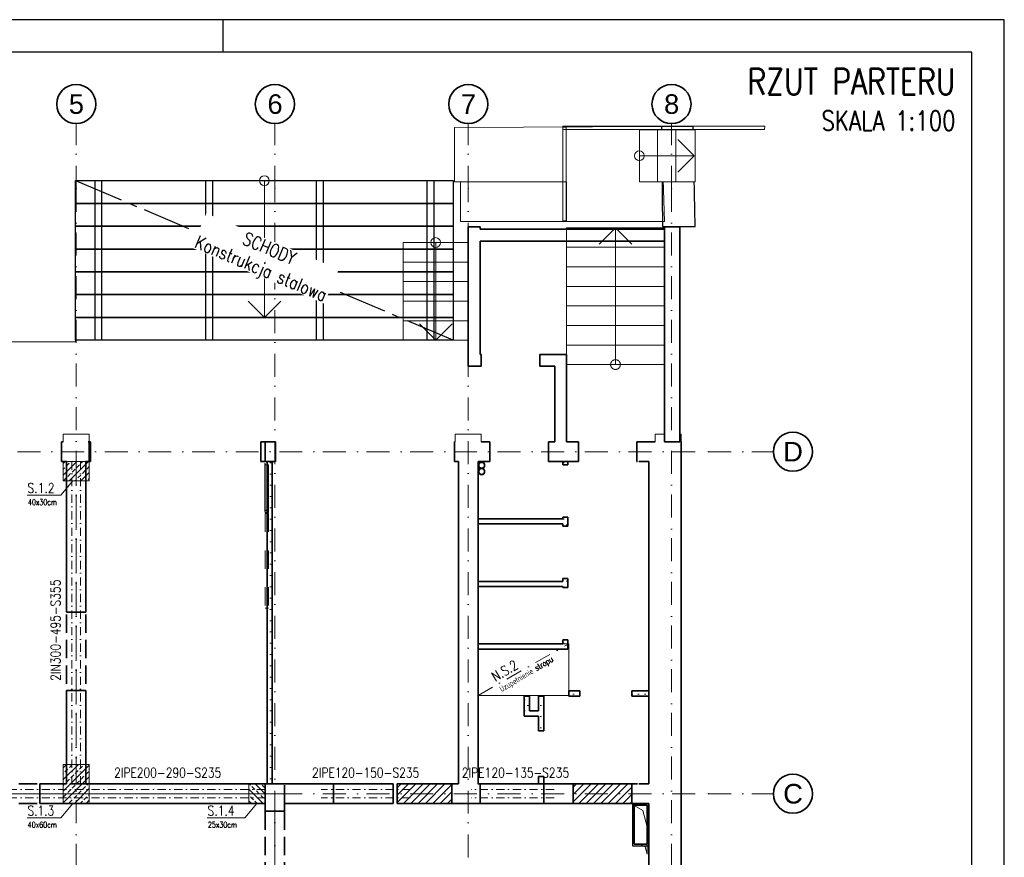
# Model space of a CAD drawing. Header units: millimetres. Extents: x -62590 to 46238, y 147773 to 522018.
# Tile 82 of 93: x 31120 to 46238, y 444762 to 457618. Entities that reach past the tile are written whole.
import ezdxf
from ezdxf.enums import TextEntityAlignment as Align

# ---------------------------------------------------------------- set-up
doc = ezdxf.new("R2010")
doc.units = ezdxf.units.MM
doc.set_wipeout_variables(frame=1)
for name, pattern in [('CENTER2', [28.575, 19.05, -3.175, 3.175, -3.175]), ('DASHDOT', [25.4, 12.7, -6.35, 0, -6.35]), ('DASHED', [2, 1, -1]), ('Krawędzie ukryte', [3.912222, 2.822222, -1.09]), ('Kropki i Kreski', [6.702778, 3.527778, -1.763889, 0, -1.411111]), ('Przerywana', [5.644444, 2.822222, -2.822222]), ('thk_line_type', [945, 540, -405]), ('Wipeout_Contour', [1000, 0, -1000])]:
    doc.linetypes.add(name, pattern=pattern)
for name, color, linetype in [('!PB_Ramka', 7, 'Continuous'), ('!PB_Wyburzenia', 251, 'Do wyburzenia'), ('e-cad_cienkie', 1, 'Continuous'), ('e-cad_kontur', 2, 'Continuous'), ('e-cad_opisy', 7, 'Continuous'), ('e-cad_osie', 9, 'CENTER2'), ('e-cad_stal_kontur', 3, 'Continuous'), ('e-cad_wymiary', 1, 'Continuous'), ('e-cad_wypelnienia', 254, 'Continuous'), ('Konstrukcja - Belki', 252, 'Continuous'), ('Konstrukcja - Siatka mod', 9, 'Continuous'), ('Konstrukcja - Słupy', 7, 'Continuous'), ('Konstrukcja - Ściany działowe', 7, 'Continuous'), ('Konstrukcja - Ściany nośne wew..P', 7, 'Continuous'), ('Konstrukcja - Ściany zewnętrzne', 7, 'Continuous'), ('PIONY INST', 252, 'Continuous'), ('z JAN', 7, 'Continuous')]:
    doc.layers.add(name, color=color, linetype=linetype)
doc.layers.add('KONSTRUKCJA', color=3, linetype='Continuous', lineweight=0)
doc.styles.add('e-cad_1', font='simplex.shx', dxfattribs={"width": 0.8})
doc.styles.add('e-cad_3', font='simplex.shx', dxfattribs={"width": 0.8})
doc.styles.get("Standard").update_dxf_attribs({"font": 'arial.ttf'})
doc.styles.add('STYL_AUTOMATYCZNY_1', font='arialbd.ttf')
doc.linetypes.add('Do wyburzenia', pattern='A,1.7,["/",Standard,S=1,R=10,X=-0.195,Y=-0.57],-0.5,["",Standard,S=1,R=10,X=-0.195,Y=-0.57],1.7', length=3.9)
doc.dimstyles.new('e-cad_1_100_[mm]', dxfattribs={"dimscale": 100, "dimtxt": 2, "dimasz": 1, "dimexe": 1.25, "dimexo": 0.625, "dimtad": 1, "dimdec": 0, "dimrnd": 1, "dimzin": 1, "dimtxsty": 'e-cad_1', "dimblk": 'OBLIQUE', "dimcen": 2.5, "dimclrd": 8, "dimclre": 8, "dimclrt": 1, "dimadec": 0, "dimazin": 0, "dimtfac": 1, "dimtix": 1, "dimtmove": 1, "dimatfit": 3, "dimfxl": 1.25, "dimfxlon": 1, "dimtfill": 1, "dimarcsym": 0})
pattern_1 = [(0, (-230678.59, 288957.74), (0, 173.20508), [0, -100]), (0, (-230628.59, 289044.34), (0, 173.20508), [0, -100])]
pattern_2 = [(45, (-14088.02, -438207.43), (-56.126601, 56.126601), [])]

# ---------------------------------------------------------------- blocks, each defined once
blk = doc.blocks.new('*U4')
at = {"layer": 'e-cad_opisy', "color": 8, "ltscale": 0.4}
for points in [[(0, 0), (450, 0), (450, 297), (25, 297), (25, 297), (0, 297), (0, 0)], [(330, 297), (330, 292)]]:
    blk.add_lwpolyline(points, dxfattribs=at)
at = {"layer": 'e-cad_opisy', "color": 3, "ltscale": 0.4}
blk.add_lwpolyline([(30, 5), (445, 5), (445, 292), (30, 292), (30, 5)], dxfattribs=at)
blk = doc.blocks.new('Rysunek_2_2 - ProBuild')
at = {"layer": '!PB_Wyburzenia', "lineweight": 15, "ltscale": 20}
h = blk.add_hatch(dxfattribs=at)
h.set_pattern_fill('Tynk_0002', color=256, style=0, pattern_type=2)
h.set_pattern_definition(pattern_1)
h.paths.add_polyline_path([(20830, 12630), (20830, 7680), (20910, 7680), (20910, 12630)])
h = blk.add_hatch(dxfattribs=at)
h.set_pattern_fill('Tynk_0002', color=256, style=0, pattern_type=2)
h.set_pattern_definition(pattern_1)
h.paths.add_polyline_path([(25450, 12577), (25450, 12630), (25370, 12630), (25370, 12577)])
h = blk.add_hatch(dxfattribs=at)
h.set_pattern_fill('Tynk_0002', color=256, style=0, pattern_type=2)
h.set_pattern_definition(pattern_1)
h.paths.add_polyline_path([(24070, 11670), (25370, 11670), (25370, 11750), (24070, 11750)])
h = blk.add_hatch(dxfattribs=at)
h.set_pattern_fill('Tynk_0002', color=256, style=0, pattern_type=2)
h.set_pattern_definition(pattern_1)
h.paths.add_polyline_path([(25450, 11635), (25450, 11777), (25370, 11777), (25370, 11635)])
h = blk.add_hatch(dxfattribs=at)
h.set_pattern_fill('Tynk_0002', color=256, style=0, pattern_type=2)
h.set_pattern_definition(pattern_1)
h.paths.add_polyline_path([(25450, 10694), (25450, 10835), (25370, 10835), (25370, 10694)])
h = blk.add_hatch(dxfattribs=at)
h.set_pattern_fill('Tynk_0002', color=256, style=0, pattern_type=2)
h.set_pattern_definition(pattern_1)
h.paths.add_polyline_path([(24070, 9750), (25000, 9750), (25000, 9830), (24070, 9830)])
h = blk.add_hatch(dxfattribs=at)
h.set_pattern_fill('Tynk_0002', color=256, style=0, pattern_type=2)
h.set_pattern_definition(pattern_1)
h.paths.add_polyline_path([(25370, 9830), (25000, 9830), (25000, 9750), (25370, 9750)])
h = blk.add_hatch(dxfattribs=at)
h.set_pattern_fill('Tynk_0002', color=256, style=0, pattern_type=2)
h.set_pattern_definition(pattern_1)
h.paths.add_polyline_path([(25450, 9830), (25450, 9894), (25370, 9894), (25370, 9830)])
h = blk.add_hatch(dxfattribs=at)
h.set_pattern_fill('Tynk_0002', color=256, style=0, pattern_type=2)
h.set_pattern_definition(pattern_1)
h.paths.add_polyline_path([(25370, 9750), (25450, 9750), (25370, 9830)])
h = blk.add_hatch(dxfattribs=at)
h.set_pattern_fill('Tynk_0002', color=256, style=0, pattern_type=2)
h.set_pattern_definition(pattern_1)
h.paths.add_polyline_path([(25462, 9110), (25462, 9030), (25631, 9030), (25631, 9110)])
h = blk.add_hatch(dxfattribs=at)
h.set_pattern_fill('Tynk_0002', color=256, style=0, pattern_type=2)
h.set_pattern_definition(pattern_1)
h.paths.add_polyline_path([(26431, 9110), (26431, 9030), (26690, 9030), (26690, 9110)])
h = blk.add_hatch(dxfattribs=at)
h.set_pattern_fill('Tynk_0002', color=256, style=0, pattern_type=2)
h.set_pattern_definition(pattern_1)
h.paths.add_polyline_path([(24859, 8800), (24859, 9030), (24779, 9030), (24779, 8800)])
h = blk.add_hatch(dxfattribs=at)
h.set_pattern_fill('Tynk_0002', color=256, style=0, pattern_type=2)
h.set_pattern_definition(pattern_1)
h.paths.add_polyline_path([(25000, 8495), (25080, 8495), (25080, 9030), (25000, 9030)])
h = blk.add_hatch(dxfattribs=at)
h.set_pattern_fill('Tynk_0002', color=256, style=0, pattern_type=2)
h.set_pattern_definition(pattern_1)
h.paths.add_polyline_path([(24859, 8720), (25000, 8720), (25000, 8800), (24859, 8800)])
h = blk.add_hatch(dxfattribs=at)
h.set_pattern_fill('Tynk_0002', color=256, style=0, pattern_type=2)
h.set_pattern_definition(pattern_1)
h.paths.add_polyline_path([(25000, 7680), (25080, 7680), (25080, 7795), (25000, 7795)])
at = {"linetype": 'Continuous', "lineweight": 13}
h = blk.add_hatch(dxfattribs=at)
h.set_pattern_fill('Siatka_15x15_0002', color=9, style=0, pattern_type=2)
h.set_pattern_definition([(0, (-230678.59, 288957.74), (0, 150), []), (90, (-230678.59, 288957.74), (-150, 0), [])])
h.paths.add_polyline_path([(20795, 11860), (20800, 11860), (20800, 12600), (20795, 12600)])
at = {"layer": 'e-cad_wypelnienia', "ltscale": 10}
h = blk.add_hatch(dxfattribs=at)
h.set_pattern_fill('ANSI31', color=256, scale=25, style=0)
h.set_pattern_definition(pattern_2)
h.paths.add_polyline_path([(22830, 7380), (23666, 7380), (23666, 7680), (22830, 7680)])
h = blk.add_hatch(dxfattribs=at)
h.set_pattern_fill('ANSI31', color=256, scale=25, style=0)
h.set_pattern_definition(pattern_2)
h.paths.add_polyline_path([(25531, 7380), (26431, 7380), (26431, 7680), (25531, 7680)])
at = {"layer": '!PB_Wyburzenia', "lineweight": 18, "ltscale": 40}
for p, q in [((22920, 15990), (23920, 15990)), ((22920, 15690), (22920, 15990)), ((23420, 15990), (23420, 15690)), ((23920, 15990), (23920, 15690)), ((23920, 15690), (22920, 15690)), ((22920, 15690), (23920, 15690)), ((22920, 15390), (22920, 15690)), ((23420, 15690), (23420, 14790)), ((23920, 15690), (23920, 15390)), ((23920, 15390), (22920, 15390)), ((22920, 15390), (23920, 15390)), ((22920, 15090), (22920, 15390)), ((23920, 15390), (23920, 15090)), ((23920, 15090), (22920, 15090)), ((22920, 15090), (23920, 15090)), ((22920, 14790), (22920, 15090)), ((23920, 15090), (23920, 14790)), ((23920, 14790), (22920, 14790)), ((22920, 14790), (23920, 14790)), ((22920, 14490), (22920, 14790)), ((23170, 14740), (23420, 14490)), ((23420, 14790), (23420, 14490)), ((23420, 14490), (23670, 14740)), ((23920, 14790), (23920, 14490)), ((23920, 14490), (22920, 14490))]:
    blk.add_line(p, q, dxfattribs=at)
at = {"layer": '!PB_Wyburzenia', "lineweight": 35, "ltscale": 40}
for p, q in [((25450, 12577), (25370, 12577)), ((25450, 11777), (25370, 11777)), ((25450, 11635), (25370, 11635)), ((25450, 10835), (25370, 10835)), ((25450, 10694), (25370, 10694)), ((17750, 10315), (18050, 10315)), ((25450, 9894), (25370, 9894)), ((17750, 9115), (18050, 9115)), ((25631, 9030), (25631, 9110)), ((26431, 9030), (26431, 9110)), ((25080, 8495), (25000, 8495)), ((25080, 7795), (25000, 7795)), ((17342, 7680), (17342, 7380)), ((24101, 7380), (24101, 7680)), ((25081, 7380), (25081, 7680))]:
    blk.add_line(p, q, dxfattribs=at)
at = {"layer": '!PB_Wyburzenia', "lineweight": 35, "ltscale": 40, "flags": 128}
for points in [[(18120, 12930), (18100, 12930)], [(18120, 12930), (18120, 12630)], [(20800, 12930), (20735, 12930)], [(20735, 12630), (20735, 12930)], [(17750, 12630), (17750, 10315)], [(18050, 10315), (18050, 12630)], [(18100, 12630), (18120, 12630)], [(20735, 12630), (20800, 12630)], [(20830, 12630), (20830, 7680)], [(20910, 12630), (20830, 12630)], [(20910, 7680), (20910, 12630)], [(25370, 12630), (25370, 12577)], [(25450, 12577), (25450, 12630)], [(25370, 11750), (24070, 11750)], [(24070, 11670), (25370, 11670)], [(25370, 11777), (25370, 11750)], [(25370, 11670), (25370, 11635)], [(25450, 11635), (25450, 11777)], [(25370, 10790), (24070, 10790)], [(25370, 10835), (25370, 10790)], [(25450, 10694), (25450, 10835)], [(24070, 10710), (25370, 10710)], [(25370, 10710), (25370, 10694)], [(25000, 9830), (24070, 9830)], [(24070, 9830), (24070, 9750)], [(25370, 9830), (25000, 9830)], [(25370, 9894), (25370, 9830)], [(25450, 9750), (25450, 9894)], [(24070, 9750), (25000, 9750)], [(25000, 9750), (25370, 9750)], [(25450, 9750), (25370, 9750)], [(17750, 9115), (17750, 7680)], [(18050, 7680), (18050, 9115)], [(25631, 9110), (25462, 9110)], [(25462, 9110), (25462, 9030)], [(26690, 9110), (26431, 9110)], [(24779, 9030), (24859, 9030)], [(24779, 9030), (24779, 8800)], [(24859, 8800), (24859, 9030)], [(25080, 9030), (25000, 9030)], [(25000, 9030), (25000, 8800)], [(25080, 8495), (25080, 9030)], [(25462, 9030), (25631, 9030)], [(26431, 9030), (26690, 9030)], [(24779, 8720), (24779, 8800)], [(25000, 8800), (24859, 8800)], [(24779, 8720), (25000, 8720)], [(25000, 8720), (25000, 8495)], [(25000, 7795), (25000, 7680)], [(25080, 7680), (25080, 7795)], [(17750, 7680), (17342, 7680)], [(20800, 7680), (18050, 7680)], [(22766, 7680), (21850, 7680)], [(22766, 7680), (22766, 7380)], [(25081, 7680), (24101, 7680)], [(25000, 7680), (25080, 7680)], [(17342, 7380), (20800, 7380)], [(21850, 7380), (22766, 7380)], [(24101, 7380), (25081, 7380)]]:
    blk.add_lwpolyline(points, dxfattribs=at)
at = {"layer": '!PB_Wyburzenia', "lineweight": 13, "ltscale": 40, "flags": 128}
blk.add_lwpolyline([(24070, 9039), (25462, 9039), (25462, 9830), (24070, 9830)], dxfattribs=at)
at = {"layer": '!PB_Wyburzenia', "lineweight": 18, "ltscale": 40}
for start, end in [(0, 180), (180, 0)]:
    blk.add_arc((23420, 15990), 75, start, end, dxfattribs=at)
at = {"color": 9, "linetype": 'Continuous', "lineweight": 13, "ltscale": 100}
for p, q in [((20790, 16940), (20790, 16590)), ((20790, 16590), (20790, 14840)), ((20540, 15090), (20790, 14840)), ((20790, 14840), (21040, 15090))]:
    blk.add_line(p, q, dxfattribs=at)
at = {"color": 7, "linetype": 'Continuous', "lineweight": 13, "ltscale": 100}
for p, q in [((21590, 16940), (21690, 16940)), ((23290, 16940), (23390, 16940)), ((18290, 14490), (18190, 14490)), ((19990, 14490), (19890, 14490)), ((21690, 14490), (21590, 14490)), ((23390, 14490), (23290, 14490))]:
    blk.add_line(p, q, dxfattribs=at)
at = {"color": 252, "linetype": 'thk_line_type', "lineweight": 13, "ltscale": 100}
for p, q in [((26930, 16217), (25430, 16217)), ((25430, 16217), (25430, 15917)), ((26930, 15917), (26930, 16217)), ((26930, 15917), (25430, 15917)), ((25430, 15917), (25430, 15617)), ((25430, 15917), (26930, 15917)), ((26930, 15617), (26930, 15917)), ((26930, 15617), (25430, 15617)), ((25430, 15617), (25430, 15317)), ((25430, 15617), (26930, 15617)), ((26930, 15317), (26930, 15617)), ((26930, 15317), (25430, 15317)), ((25430, 15317), (25430, 15017)), ((25430, 15317), (26930, 15317)), ((26930, 15017), (26930, 15317)), ((26930, 15017), (25430, 15017)), ((25430, 15017), (25430, 14717)), ((25430, 15017), (26930, 15017)), ((26930, 14717), (26930, 15017)), ((26930, 14717), (25430, 14717)), ((25430, 14717), (25430, 14417)), ((25430, 14717), (26930, 14717)), ((26930, 14417), (26930, 14717)), ((26930, 14417), (25430, 14417)), ((25430, 14417), (25430, 14117)), ((25430, 14417), (26930, 14417)), ((26930, 14117), (26930, 14417)), ((25430, 14117), (26930, 14117))]:
    blk.add_line(p, q, dxfattribs=at)
at = {"color": 252, "linetype": 'thk_line_type', "lineweight": 18, "ltscale": 100}
for p, q in [((25930, 15967), (26180, 16217)), ((26180, 15917), (26180, 16217)), ((26180, 16217), (26430, 15967)), ((26180, 14417), (26180, 15917)), ((26180, 14117), (26180, 14417))]:
    blk.add_line(p, q, dxfattribs=at)
at = {"color": 252, "linetype": 'Continuous', "lineweight": 20, "ltscale": 100}
for p, q in [((20800, 12580), (20800, 11846)), ((20800, 12580), (20850, 12580)), ((20800, 12580), (20800, 11879)), ((20800, 12580), (20850, 12580)), ((20850, 12580), (20850, 11846)), ((20850, 12580), (20850, 11879)), ((20800, 11879), (20850, 11879)), ((20800, 11846), (20850, 11846))]:
    blk.add_line(p, q, dxfattribs=at)
at = {"color": 252, "linetype": 'Przerywana', "lineweight": 20, "ltscale": 100}
for p, q in [((20800, 12580), (20800, 11880)), ((20800, 12580), (20850, 12580)), ((20850, 12580), (20850, 11880)), ((20800, 11880), (20850, 11880)), ((20800, 11830), (20800, 10376)), ((20800, 11830), (20850, 11830)), ((20850, 11830), (20850, 10376)), ((20800, 10376), (20850, 10376))]:
    blk.add_line(p, q, dxfattribs=at)
at = {"color": 252, "linetype": 'Continuous', "lineweight": 18, "ltscale": 100, "flags": 128}
for points in [[(20795, 12600), (20800, 12600)], [(20795, 12600), (20795, 11860)], [(20800, 11860), (20800, 12600)], [(20795, 11860), (20800, 11860)]]:
    blk.add_lwpolyline(points, dxfattribs=at)
at = {"color": 7, "linetype": 'Continuous', "lineweight": 35, "ltscale": 100, "flags": 128}
for points in [[(23666, 7680), (22830, 7680)], [(22830, 7380), (22830, 7680)], [(26431, 7680), (25531, 7680)], [(22830, 7380), (23666, 7380)], [(25531, 7380), (26431, 7380)]]:
    blk.add_lwpolyline(points, dxfattribs=at)
at = {"color": 9, "linetype": 'Continuous', "lineweight": 13, "ltscale": 100}
for start, end in [(0, 180), (180, 0)]:
    blk.add_arc((20790, 16940), 75, start, end, dxfattribs=at)
at = {"color": 252, "linetype": 'thk_line_type', "lineweight": 18, "ltscale": 100}
for start, end in [(0, 180), (180, 0)]:
    blk.add_arc((26180, 14117), 75, start, end, dxfattribs=at)
at = {"layer": 'e-cad_kontur', "ltscale": 10}
for points in [[(22830, 7380), (23666, 7380), (23666, 7680), (22830, 7680)], [(25531, 7380), (26431, 7380), (26431, 7680), (25531, 7680)]]:
    blk.add_lwpolyline(points, close=True, dxfattribs=at)
at = {"layer": 'e-cad_stal_kontur', "linetype": 'Continuous', "lineweight": 25, "ltscale": 100}
for p, q in [((17890, 16940), (23690, 16940)), ((17890, 16590), (17890, 16940)), ((18190, 14490), (18190, 16940)), ((18190, 16940), (18290, 16940)), ((18290, 16940), (18290, 14490)), ((19890, 14490), (19890, 16940)), ((19890, 16940), (19990, 16940)), ((19990, 16940), (19990, 14490)), ((21590, 14490), (21590, 16940)), ((21690, 16940), (21690, 14490)), ((23290, 14490), (23290, 16940)), ((23390, 16940), (23390, 14490)), ((23690, 16940), (23690, 16590)), ((23690, 16590), (17890, 16590)), ((17890, 16590), (23690, 16590)), ((17890, 16240), (17890, 16590)), ((23690, 16590), (23690, 16240)), ((23690, 16240), (17890, 16240)), ((17890, 16240), (23690, 16240)), ((17890, 15890), (17890, 16240)), ((23690, 16240), (23690, 15890)), ((23690, 15890), (17890, 15890)), ((17890, 15890), (23690, 15890)), ((17890, 15540), (17890, 15890)), ((23690, 15890), (23690, 15540)), ((23690, 15540), (17890, 15540)), ((17890, 15540), (23690, 15540)), ((17890, 15190), (17890, 15540)), ((23690, 15540), (23690, 15190)), ((23690, 15190), (17890, 15190)), ((17890, 15190), (23690, 15190)), ((17890, 14840), (17890, 15190)), ((23690, 15190), (23690, 14840)), ((23690, 14840), (17890, 14840)), ((17890, 14840), (23690, 14840)), ((17890, 14490), (17890, 14840)), ((23690, 14840), (23690, 14490)), ((23690, 14490), (17890, 14490))]:
    blk.add_line(p, q, dxfattribs=at)
at = {"layer": 'Konstrukcja - Belki', "color": 252, "linetype": 'Krawędzie ukryte', "lineweight": 35, "ltscale": 100}
for p, q in [((17750, 12630), (17750, 7680)), ((18050, 12630), (18050, 7680)), ((14670, 7680), (21100, 7680)), ((21100, 7380), (21100, 7680)), ((14670, 7380), (20800, 7379)), ((20800, 7260), (20800, 5320)), ((20800, 7260), (21100, 7260)), ((21100, 7260), (21100, 5320))]:
    blk.add_line(p, q, dxfattribs=at)
at = {"layer": 'Konstrukcja - Belki', "color": 252, "linetype": 'Kropki i Kreski', "lineweight": 13, "ltscale": 100}
for p, q in [((17900, 12630), (17900, 7680)), ((14670, 7530), (21100, 7530)), ((20950, 7260), (20950, 5320))]:
    blk.add_line(p, q, dxfattribs=at)
at = {"layer": 'Konstrukcja - Siatka mod', "color": 9, "linetype": 'Kropki i Kreski', "lineweight": 13, "ltscale": 100}
for p, q in [((17900, 16815), (17900, 17815)), ((20950, 16815), (20950, 17815)), ((23920, 16815), (23920, 17815)), ((17900, 16815), (17900, -150)), ((20950, -150), (20950, 16815)), ((23920, -150), (23920, 16815)), ((27040, 16815), (27040, -150)), ((-3115, 12780), (27604, 12780)), ((27604, 12780), (28604, 12780)), ((-3115, 7530), (27604, 7530)), ((27604, 7530), (28604, 7530))]:
    blk.add_line(p, q, dxfattribs=at)
at = {"layer": 'Konstrukcja - Siatka mod', "color": 9, "linetype": 'Continuous', "lineweight": 35, "ltscale": 100}
for centre in [(17900, 18115), (20950, 18115), (23920, 18115), (27040, 18115), (28904, 12780), (28904, 7530)]:
    blk.add_circle(centre, 300, dxfattribs=at)
at = {"layer": 'Konstrukcja - Siatka mod', "color": 7, "linetype": 'Kropki i Kreski', "lineweight": 13, "ltscale": 100}
for p in [(17900, 16815), (17900, 16815), (27604, 12780), (27604, 12780), (27604, 7530), (27604, 7530)]:
    blk.add_point(p, dxfattribs=at)
at = {"layer": 'Konstrukcja - Siatka mod', "color": 9, "linetype": 'Kropki i Kreski', "lineweight": 13, "ltscale": 100}
blk.add_point((20950, 16815), dxfattribs=at)
blk.add_point((20950, 16815), dxfattribs=at)
at = {"layer": 'Konstrukcja - Siatka mod', "color": 252, "linetype": 'Kropki i Kreski', "lineweight": 13, "ltscale": 100}
blk.add_point((23920, 16815), dxfattribs=at)
blk.add_point((23920, 16815), dxfattribs=at)
at = {"layer": 'Konstrukcja - Siatka mod', "linetype": 'Kropki i Kreski', "lineweight": 13, "ltscale": 100}
blk.add_point((27040, 16815), dxfattribs=at)
blk.add_point((27040, 16815), dxfattribs=at)
at = {"layer": 'Konstrukcja - Słupy', "color": 7, "linetype": 'Continuous', "lineweight": 13, "ltscale": 100}
blk.add_line((17900, 12585), (17900, 12710), dxfattribs=at)
at = {"layer": 'Konstrukcja - Ściany działowe', "color": 252, "linetype": 'Continuous', "lineweight": 35, "ltscale": 100}
for p, q in [((24120, 14090), (24120, 14270)), ((25020, 14090), (25020, 14270))]:
    blk.add_line(p, q, dxfattribs=at)
at = {"layer": 'Konstrukcja - Ściany działowe', "color": 252, "linetype": 'Continuous', "lineweight": 35, "ltscale": 100, "flags": 128}
for points in [[(24120, 14270), (24100, 14270)], [(25430, 14270), (25020, 14270)], [(25430, 14270), (25430, 14090)], [(23920, 14090), (24120, 14090)], [(25020, 14090), (25250, 14090)], [(25250, 14090), (25250, 12930)], [(25430, 12930), (25430, 14090)]]:
    blk.add_lwpolyline(points, dxfattribs=at)
at = {"layer": 'Konstrukcja - Ściany nośne wew..P', "color": 252, "linetype": 'Continuous', "lineweight": 35, "ltscale": 100}
for p, q in [((21850, 7680), (21813, 7680)), ((21850, 7495), (21850, 7680)), ((23666, 7680), (23666, 7380)), ((24101, 7680), (24064, 7680)), ((25081, 7680), (25118, 7680)), ((25531, 7680), (25531, 7380)), ((26431, 7680), (26431, 7380)), ((21850, 7380), (21850, 7495)), ((21850, 7380), (21813, 7380)), ((24101, 7380), (24064, 7380)), ((25081, 7380), (25118, 7380))]:
    blk.add_line(p, q, dxfattribs=at)
at = {"layer": 'Konstrukcja - Ściany nośne wew..P', "color": 252, "linetype": 'Continuous', "lineweight": 35, "ltscale": 100, "flags": 128}
for points in [[(23770, 12630), (23770, 9726)], [(24070, 9726), (24070, 12630)], [(23770, 9726), (23770, 7680)], [(24070, 7680), (24070, 9726)], [(20800, 7680), (21100, 7680)], [(20800, 7680), (20800, 7260)], [(21850, 7680), (21100, 7680)], [(23770, 7680), (23666, 7680)], [(24101, 7680), (24070, 7680)], [(25531, 7680), (25081, 7680)], [(26520, 7680), (26431, 7680)], [(26690, 7680), (26540, 7680)], [(20800, 7260), (21100, 7260)], [(21100, 7260), (21100, 7380)], [(21100, 7380), (21850, 7380)], [(23666, 7380), (24101, 7380)], [(25081, 7380), (25531, 7380)], [(26431, 7380), (26690, 7380)]]:
    blk.add_lwpolyline(points, dxfattribs=at)
at = {"layer": 'Konstrukcja - Ściany zewnętrzne', "color": 252, "linetype": 'Continuous', "lineweight": 35, "ltscale": 100}
for p, q in [((17676, 12930), (17676, 12880)), ((17676, 12880), (17676, 12630)), ((18100, 12930), (18083, 12930)), ((18100, 12830), (18100, 12930)), ((20800, 12830), (20800, 12930)), ((20960, 12930), (20960, 12880)), ((20960, 12880), (20960, 12630)), ((23710, 12930), (23710, 12880)), ((23710, 12880), (23710, 12630)), ((24250, 12680), (24250, 12930)), ((25150, 12680), (25150, 12930)), ((25610, 12680), (25610, 12930)), ((26510, 12680), (26510, 12930)), ((18100, 12630), (18100, 12830)), ((20800, 12630), (20800, 12830)), ((18100, 12630), (18083, 12630)), ((24250, 12630), (24250, 12680)), ((25150, 12630), (25150, 12680)), ((25610, 12630), (25610, 12680)), ((26510, 12630), (26510, 12680))]:
    blk.add_line(p, q, dxfattribs=at)
at = {"layer": 'Konstrukcja - Ściany zewnętrzne', "color": 252, "linetype": 'Continuous', "lineweight": 35, "ltscale": 100, "flags": 128}
for points in [[(23920, 16233), (24100, 16233)], [(23920, 16233), (23920, 14270)], [(24100, 16193), (24100, 16233)], [(26930, 16193), (24100, 16193)], [(27170, 16233), (26930, 16233)], [(26930, 16233), (26930, 12930)], [(26930, 16013), (26930, 16193)], [(27170, 12930), (27170, 16233)], [(24100, 16013), (26930, 16013)], [(24100, 14270), (24100, 16013)], [(23920, 14090), (23920, 14270)], [(17700, 12930), (17676, 12930)], [(20960, 12930), (20800, 12930)], [(23720, 12930), (23710, 12930)], [(24250, 12930), (24120, 12930)], [(25250, 12930), (25150, 12930)], [(25610, 12930), (25430, 12930)], [(26690, 12930), (26510, 12930)], [(26690, 12930), (26790, 12930)], [(26930, 12930), (27170, 12930)], [(27190, -150), (27190, 12930)], [(17676, 12630), (17750, 12630)], [(18050, 12630), (18100, 12630)], [(20800, 12630), (20960, 12630)], [(23710, 12630), (23770, 12630)], [(24070, 12630), (24250, 12630)], [(25150, 12630), (25610, 12630)], [(26510, 12630), (26520, 12630)], [(26540, 12630), (26690, 12630)], [(26690, 12630), (26690, 7680)], [(26690, 7380), (26690, 5200)]]:
    blk.add_lwpolyline(points, dxfattribs=at)
at = {"layer": 'Konstrukcja - Ściany zewnętrzne', "color": 252, "linetype": 'Continuous', "lineweight": 13, "ltscale": 100, "flags": 128}
for points in [[(18100, 12930), (18100, 13050), (17700, 13050), (17700, 12930)], [(23770, 13050), (23720, 13050), (23720, 12930)], [(24070, 13050), (23770, 13050)], [(24120, 12930), (24120, 13050), (24070, 13050)], [(26930, 13050), (26790, 13050), (26790, 12930)], [(27190, 12930), (27190, 13050), (27170, 13050)]]:
    blk.add_lwpolyline(points, dxfattribs=at)
at = {"layer": 'PIONY INST', "color": 252, "linetype": 'Continuous', "lineweight": 25, "ltscale": 100, "flags": 128}
for points in [[(24125, 12621, 0.414214), (24075, 12571, 0.414214), (24125, 12521, 0.414214), (24175, 12571, 0.414214)], [(24125, 12526, 0.414214), (24075, 12476, 0.414214), (24125, 12426, 0.414214), (24175, 12476, 0.414214)]]:
    blk.add_lwpolyline(points, format="xyb", close=True, dxfattribs=at)
at = {"layer": 'PIONY INST', "color": 252, "linetype": 'Continuous', "lineweight": 35, "ltscale": 100, "flags": 128}
for points in [[(24125, 12616, -1), (24125, 12526, -1)], [(24125, 12521, -1), (24125, 12431, -1)]]:
    blk.add_lwpolyline(points, format="xyb", close=True, dxfattribs=at)
at = {"layer": 'PIONY INST', "color": 252, "linetype": 'Continuous', "lineweight": 25, "ltscale": 100, "flags": 128}
blk.add_lwpolyline([(26440, 7380), (26440, 6730), (26690, 6730), (26690, 7380)], dxfattribs=at)
at = {"layer": 'PIONY INST', "color": 252, "linetype": 'Continuous', "lineweight": 35, "ltscale": 100, "flags": 128}
blk.add_lwpolyline([(26465, 6755), (26465, 7355), (26665, 7355), (26665, 6755)], close=True, dxfattribs=at)
at = {"layer": 'z JAN', "color": 252, "linetype": 'Continuous', "lineweight": 13, "ltscale": 100, "flags": 128}
for points in [[(26887, 17771), (23710, 17754), (23710, 16920), (25430, 16921), (25430, 16313), (26930, 16313)], [(28471, 17776), (28469, 17726), (25372, 17726), (25372, 17776)], [(25422, 16323), (25372, 16323), (25372, 17759), (25422, 17759)], [(23802, 16920), (23800, 16313), (25430, 16313), (25430, 16921), (24574, 16921)]]:
    blk.add_lwpolyline(points, close=True, dxfattribs=at)
at = {"layer": 'z JAN', "color": 253, "linetype": 'Continuous', "lineweight": 25, "ltscale": 100, "flags": 128}
blk.add_lwpolyline([(26901, 16236), (27401, 16236), (27375, 17773), (26887, 17771), (26889, 17592)], close=True, dxfattribs=at)
at = {"layer": 'z JAN', "color": 252, "linetype": 'Continuous', "lineweight": 13, "ltscale": 100, "flags": 128}
blk.add_lwpolyline([(2044, 14468), (17890, 14468), (17890, 14490)], dxfattribs=at)
at = {"layer": 'z JAN', "color": 253, "linetype": 'Continuous', "lineweight": 13, "ltscale": 100, "flags": 128}
for points in [[(26465, 7350), (26600, 7275), (26690, 6925), (26690, 7375), (26440, 7375)], [(26665, 6750), (26565, 6750), (26635, 6717), (26665, 6600)]]:
    blk.add_lwpolyline(points, close=True, dxfattribs=at)
at = {"layer": 'Konstrukcja - Siatka mod', "color": 9, "linetype": 'Continuous', "lineweight": 13, "char_height": 300, "attachment_point": 1, "style": 'STYL_AUTOMATYCZNY_1'}
for s, insert in [('\\A1;{\\pql;\\pt0;\\fArial|b0|i0|c238|p0;\\W1.000000;5}', (17786, 18265)), ('\\A1;{\\pql;\\pt0;\\fArial|b0|i0|c238|p0;\\W1.000000;6}', (20836, 18265)), ('\\A1;{\\pql;\\pt0;\\fArial|b0|i0|c238|p0;\\W1.000000;7}', (23806, 18265)), ('\\A1;{\\pql;\\pt0;\\fArial|b0|i0|c238|p0;\\W1.000000;8}', (26926, 18265)), ('\\A1;{\\pql;\\pt0;\\fArial|b0|i0|c238|p0;\\W1.000000;D}', (28755, 12930)), ('\\A1;{\\pql;\\pt0;\\fArial|b0|i0|c238|p0;\\W1.000000;C}', (28755, 7680))]:
    blk.add_mtext(s, dxfattribs=dict(at, insert=insert))
at = {"color": 252, "linetype": 'Wipeout_Contour', "lineweight": 0, "ltscale": 1613913.132436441}
blk.add_wipeout([(26547, 16921), (26827, 16921), (26827, 17721), (26547, 17721)], dxfattribs=at)
at = {"color": 252, "linetype": 'Continuous', "lineweight": 13, "ltscale": 100}
for p, q in [((26547, 16921), (26547, 17721)), ((26547, 17721), (26827, 17721)), ((26827, 17721), (26827, 16921)), ((26827, 16921), (26547, 16921))]:
    blk.add_line(p, q, dxfattribs=at)
for start, end in [(90, 270), (270, 90)]:
    blk.add_arc((26547, 17321), 75, start, end, dxfattribs=at)
at = {"color": 252, "linetype": 'Wipeout_Contour', "lineweight": 0, "ltscale": 1614050.404580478}
blk.add_wipeout([(26827, 16921), (27107, 16921), (27107, 17721), (26827, 17721)], dxfattribs=at)
at = {"color": 252, "linetype": 'Continuous', "lineweight": 13, "ltscale": 100}
for p, q in [((26827, 16921), (26827, 17721)), ((26827, 17721), (27107, 17721)), ((27107, 17721), (27107, 16921)), ((26547, 17321), (26827, 17321)), ((27107, 16921), (26827, 16921))]:
    blk.add_line(p, q, dxfattribs=at)
at = {"color": 252, "linetype": 'Wipeout_Contour', "lineweight": 0, "ltscale": 2421320.875562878}
blk.add_wipeout([(27107, 16921), (27387, 16921), (27402, 16921), (27402, 17721), (27387, 17721), (27107, 17721)], dxfattribs=at)
at = {"color": 252, "linetype": 'Continuous', "lineweight": 13, "ltscale": 100}
for p, q in [((27107, 16921), (27107, 17721)), ((27107, 17721), (27387, 17721)), ((27387, 17721), (27402, 17721)), ((27402, 17721), (27402, 16921)), ((27387, 17321), (27137, 17571)), ((26827, 17321), (27107, 17321)), ((27107, 17321), (27387, 17321)), ((27137, 17071), (27387, 17321)), ((27387, 16921), (27107, 16921)), ((27402, 16921), (27387, 16921))]:
    blk.add_line(p, q, dxfattribs=at)
at = {"layer": 'Konstrukcja - Siatka mod', "color": 9, "linetype": 'Kropki i Kreski', "lineweight": 13, "ltscale": 100}
blk.add_line((27040, 16815), (27040, 17815), dxfattribs=at)
blk = doc.blocks.new('Opis - Stopy fundamentowe')
at = {"layer": 'e-cad_opisy', "color": 0, "ltscale": 0.04, "style": 'e-cad_1', "width": 0.8}
for tag, p, height, flags in [('SF - NAZWA', (0.5, 0.5), 3, 8), ('SF - PRZEKRÓJ', (0.5, -3), 2, 4)]:
    blk.add_attdef(tag, p, '', height=height, dxfattribs=dict(at, flags=flags))
blk = doc.blocks.new('*D15')
at = {"layer": 'Defpoints', "color": 0, "ltscale": 40}
for p in [(31978, 455147), (37778, 452697), (37778, 452697)]:
    blk.add_point(p, dxfattribs=at)
at = {"layer": 'e-cad_osie', "color": 8, "lineweight": -2, "ltscale": 40}
for p, q in [((31978, 455147), (33712, 454415)), ((37778, 452697), (36045, 453430))]:
    blk.add_line(p, q, dxfattribs=at)
at = {"layer": 'e-cad_osie', "color": 1, "ltscale": 40, "insert": (34878, 453922), "char_height": 200, "attachment_point": 5, "rotation": 337.1001, "style": 'e-cad_1', "bg_fill": 3, "box_fill_scale": 1.1, "bg_fill_color": 257, "bg_fill_transparency": 0}
blk.add_mtext('SCHODY\\PKonstrukcja stalowa', dxfattribs=at)
blk = doc.blocks.new('_None')

msp = doc.modelspace()

# ---------------------------------------------------------------- block references
at = {"layer": '!PB_Ramka', "xscale": 100, "yscale": 100, "zscale": 100}
msp.add_blockref('*U4', (1238, 427917.6), dxfattribs=at)

# ---------------------------------------------------------------- texts
at = {"layer": 'e-cad_opisy', "ltscale": 40, "style": 'e-cad_3', "width": 0.8}
msp.add_text('SKALA 1:100', height=300, dxfattribs=at).set_placement((45488, 456217.6), align=Align.TOP_RIGHT)

# ---------------------------------------------------------------- next in the draw order: block references
at = {"layer": 'e-cad_wymiary', "linetype": 'Continuous', "lineweight": -2, "ltscale": 10}
msp.add_blockref('Rysunek_2_2 - ProBuild', (14088, 438207.4), dxfattribs=at)

# ---------------------------------------------------------------- next in the draw order: hatches: boundary and pattern name
at = {"layer": 'e-cad_wypelnienia', "linetype": 'Continuous', "lineweight": 0}
h = msp.add_hatch(dxfattribs=at)
h.set_pattern_fill('ANSI33', color=256, scale=20)
h.paths.add_polyline_path([(31788, 450537.4), (31788, 450837.4), (32188, 450837.4), (32188, 450537.4)])
h = msp.add_hatch(dxfattribs=at)
h.set_pattern_fill('ANSI33', color=256, scale=20)
h.set_pattern_definition([(45, (2.5, 0), (-89.80256, 89.80256), []), (45, (92.3, 0), (-89.80256, 89.80256), [63.5, -31.75])])
h.paths.add_polyline_path([(31788, 445587.4), (31788, 446187.4), (32188, 446187.4), (32188, 445587.4)])
h = msp.add_hatch(dxfattribs=at)
h.set_pattern_fill('ANSI33', color=256, scale=20, angle=90)
h.paths.add_polyline_path([(34638, 445887.4), (34638, 445587.4), (34888, 445587.4), (34888, 445887.4)])

# ---------------------------------------------------------------- next in the draw order: linework, layer by layer
at = {"layer": 'e-cad_cienkie', "color": 6, "linetype": 'DASHDOT', "lineweight": 0, "ltscale": 20}
msp.add_line((38158, 447246.5), (39550.5, 448039.3), dxfattribs=at)
at = {"layer": 'e-cad_cienkie', "lineweight": 18}
for points in [[(31234.6, 450317.9), (31749.6, 450317.9), (31938, 450537.4)], [(31232.6, 445366.7), (31749.6, 445366.7), (31938, 445586.2)], [(33998.8, 445366.7), (34574.7, 445366.7), (34763, 445586.2)]]:
    msp.add_lwpolyline(points, dxfattribs=at)
at = {"layer": 'e-cad_cienkie', "color": 1, "linetype": 'DASHED', "lineweight": 0, "ltscale": 250}
msp.add_lwpolyline([(38158, 447246.5), (39550.5, 447246.5), (39550.5, 448039.3), (38158, 448039.3)], close=True, dxfattribs=at)
at = {"layer": 'KONSTRUKCJA', "linetype": 'DASHDOT', "lineweight": 0, "ltscale": 10}
for p, q in [((31920.4, 450837.4), (31920.4, 445886.2)), ((32051.8, 450837.4), (32051.8, 445886.2)), ((34888, 445804.2), (29058, 445804.2)), ((37117.5, 445804.2), (35749.8, 445804.2)), ((39326.3, 445804.2), (38051.1, 445804.2)), ((34888, 445675.5), (29058, 445675.5)), ((37117.5, 445675.5), (35749.8, 445675.5)), ((39326.3, 445675.5), (38051.1, 445675.5))]:
    msp.add_line(p, q, dxfattribs=at)
at = {"layer": 'KONSTRUKCJA', "color": 2, "linetype": 'Continuous', "lineweight": 0}
for points in [[(31788, 450537.4), (32188, 450537.4), (32188, 450837.4), (31788, 450837.4)], [(31788, 445587.4), (32188, 445587.4), (32188, 446187.4), (31788, 446187.4)], [(34888, 445587.4), (34888, 445887.4), (34638, 445887.4), (34638, 445587.4)]]:
    msp.add_lwpolyline(points, close=True, dxfattribs=at)

# ---------------------------------------------------------------- next in the draw order: block references
at = {"layer": 'e-cad_wymiary', "ltscale": 40}
ref = msp.add_blockref('Opis - Stopy fundamentowe', (31956.1, 450317.9), dxfattribs=dict(at, xscale=-50, yscale=50, zscale=50, rotation=359.9999999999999))
ref.add_attrib('SF - NAZWA', 'S.1.2', (31241.5, 450354.6), dxfattribs={"layer": 'e-cad_opisy', "ltscale": 40, "height": 150, "style": 'e-cad_1', "width": 0.8, "flags": 8})
ref.add_attrib('SF - PRZEKRÓJ', '40x30cm', (31245.1, 450167.9), dxfattribs={"layer": 'e-cad_opisy', "ltscale": 40, "height": 90, "style": 'e-cad_1', "width": 0.8, "flags": 4})
ref = msp.add_blockref('Opis - Stopy fundamentowe', (31782.4, 448185), dxfattribs=dict(at, xscale=-50, yscale=50, zscale=50, rotation=89.9999999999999))
ref.add_attrib('SF - NAZWA', '2IN300-495-S355', (31745.7, 447470.3), dxfattribs={"layer": 'e-cad_opisy', "ltscale": 40, "height": 150, "rotation": 90, "style": 'e-cad_1', "width": 0.8, "flags": 8})
ref = msp.add_blockref('Opis - Stopy fundamentowe', (39053.6, 447790.4), dxfattribs=dict(at, xscale=-50.00000000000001, yscale=50, zscale=50, rotation=31.04930511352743))
ref.add_attrib('SF - NAZWA', 'N.S.2', (38422.4, 447453.2), dxfattribs={"layer": 'e-cad_opisy', "ltscale": 40, "height": 150, "rotation": 30.34864, "style": 'e-cad_1', "width": 0.8, "flags": 8})
ref.add_attrib('SF - PRZEKRÓJ', 'Uzupełnienie stropu', (38521.8, 447295.1), dxfattribs={"layer": 'e-cad_opisy', "ltscale": 40, "height": 90, "rotation": 31.04931, "style": 'e-cad_1', "width": 0.8, "flags": 4})
ref = msp.add_blockref('Opis - Stopy fundamentowe', (33284, 445948.9), dxfattribs=dict(at, xscale=-50, yscale=50, zscale=50, rotation=359.9999999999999))
ref.add_attrib('SF - NAZWA', '2IPE200-290-S235', (32569.3, 445985.6), dxfattribs={"layer": 'e-cad_opisy', "ltscale": 40, "height": 150, "style": 'e-cad_1', "width": 0.8, "flags": 8})
ref = msp.add_blockref('Opis - Stopy fundamentowe', (36322.5, 445948.9), dxfattribs=dict(at, xscale=-50, yscale=50, zscale=50, rotation=359.9999999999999))
ref.add_attrib('SF - NAZWA', '2IPE120-150-S235', (35607.8, 445985.6), dxfattribs={"layer": 'e-cad_opisy', "ltscale": 40, "height": 150, "style": 'e-cad_1', "width": 0.8, "flags": 8})
ref = msp.add_blockref('Opis - Stopy fundamentowe', (38623.8, 445948.9), dxfattribs=dict(at, xscale=-50, yscale=50, zscale=50, rotation=359.9999999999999))
ref.add_attrib('SF - NAZWA', '2IPE120-135-S235', (37909.1, 445985.6), dxfattribs={"layer": 'e-cad_opisy', "ltscale": 40, "height": 150, "style": 'e-cad_1', "width": 0.8, "flags": 8})
ref = msp.add_blockref('Opis - Stopy fundamentowe', (31954.2, 445366.7), dxfattribs=dict(at, xscale=-50, yscale=50, zscale=50, rotation=359.9999999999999))
ref.add_attrib('SF - NAZWA', 'S.1.3', (31239.5, 445403.4), dxfattribs={"layer": 'e-cad_opisy', "ltscale": 40, "height": 150, "style": 'e-cad_1', "width": 0.8, "flags": 8})
ref.add_attrib('SF - PRZEKRÓJ', '40x60cm', (31243.1, 445216.7), dxfattribs={"layer": 'e-cad_opisy', "ltscale": 40, "height": 90, "style": 'e-cad_1', "width": 0.8, "flags": 4})
ref = msp.add_blockref('Opis - Stopy fundamentowe', (34720.4, 445366.7), dxfattribs=dict(at, xscale=-50, yscale=50, zscale=50, rotation=359.9999999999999))
ref.add_attrib('SF - NAZWA', 'S.1.4', (34005.7, 445403.4), dxfattribs={"layer": 'e-cad_opisy', "ltscale": 40, "height": 150, "style": 'e-cad_1', "width": 0.8, "flags": 8})
ref.add_attrib('SF - PRZEKRÓJ', '25x30cm', (34009.3, 445216.7), dxfattribs={"layer": 'e-cad_opisy', "ltscale": 40, "height": 90, "style": 'e-cad_1', "width": 0.8, "flags": 4})

# ---------------------------------------------------------------- next in the draw order: texts
at = {"layer": 'e-cad_opisy', "ltscale": 40, "style": 'e-cad_3', "width": 0.8}
msp.add_text('RZUT PARTERU', height=400, dxfattribs=at).set_placement((45488, 456867.6), align=Align.TOP_RIGHT)

# ---------------------------------------------------------------- next in the draw order: dimensions: what is measured, and where the dimension line sits
at = {"layer": 'e-cad_osie', "ltscale": 40}
dim = msp.add_aligned_dim(p1=(31978, 455147.4), p2=(37778, 452697.4), distance=0, text='SCHODY\\PKonstrukcja stalowa', dimstyle='e-cad_1_100_[mm]', override={"dimtad": 0, "dimtxsty": 'e-cad_1', "dimblk": 'None', "dimblk1": 'None', "dimblk2": 'None', "dimsah": 0, "dimse1": 1, "dimse2": 1}, dxfattribs=at)
dim.commit()
dim.dimension.update_dxf_attribs({"geometry": '*D15', "text_midpoint": (34878, 453922.4)})

doc.saveas('drawing.dxf')
